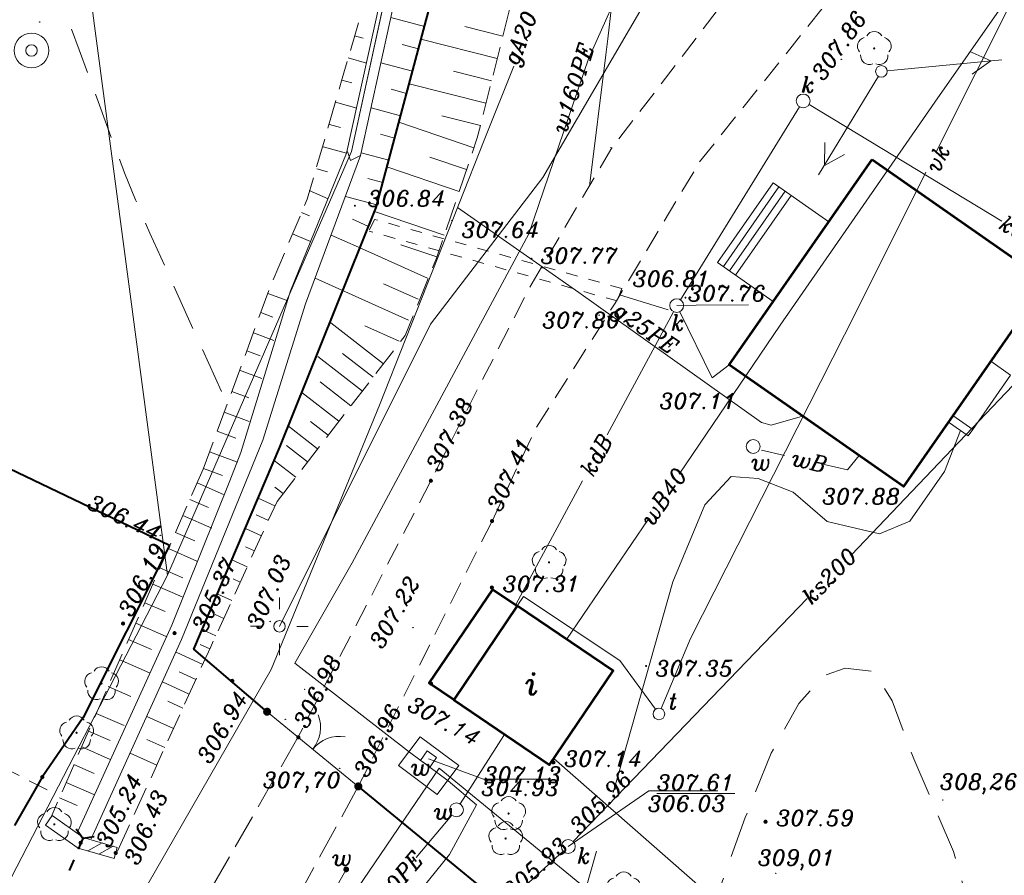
# Model space of a CAD drawing. Extents: x 4615668 to 9294084, y 5331114 to 10688993.
# Tile 125 of 181: x 4656376 to 4656419, y 5335038 to 5335075. Entities that reach past the tile are written whole.
import ezdxf
from ezdxf.enums import TextEntityAlignment as Align

# ---------------------------------------------------------------- set-up
doc = ezdxf.new("R2010")
doc.units = 0
doc.header["$MEASUREMENT"] = 0
for name, pattern in [('BUBZ02', [1.75, 1.25, -0.5]), ('BUIB05', [1, 0.5, -0.5]), ('KTCR', [1.5, 1, -0.5]), ('KTJZ01', [2, 1.5, -0.5]), ('l219_500', [0.5, -0.25, 0, -0.25]), ('l266_500', [1, 0.5, -0.5]), ('l423_500', [2, 1.5, -0.5]), ('l424_500', [1.5, 1, -0.5]), ('l601_500', [1.5, 1, -0.5]), ('l812_500', [3, 2, -1]), ('l823_500', [1.75, 1.25, -0.5])]:
    doc.linetypes.add(name, pattern=pattern)
doc.layers.add('52', color=7, linetype='Continuous')
for name, color, linetype, lineweight in [('budynek', 7, 'Continuous', 53), ('chodnik', 7, 'l423_500', 13), ('e_slupy', 7, 'Continuous', 13), ('eNN', 7, 'Continuous', 13), ('funkcja_kondygnacja', 7, 'Continuous', 13), ('g', 7, 'Continuous', 13), ('g_opisy', 7, 'Continuous', 13), ('gr_dzialki', 7, 'l219_500', 13), ('jezdnia', 7, 'l424_500', 13), ('k', 7, 'Continuous', 13), ('k_elem_naziemne', 7, 'Continuous', 13), ('k_opis', 7, 'Continuous', 13), ('k_rzedne', 7, 'Continuous', 13), ('mur', 7, 'Continuous', 13), ('ogr_symb', 7, 'l901_500', 40), ('pkt_wys', 7, 'Continuous', 13), ('przepust', 7, 'l266_500', 40), ('przepust_rzut', 7, 'l266_500', 13), ('rowy', 7, 'l266_500', 13), ('schody', 3, 'Continuous', 0), ('skarpa_gora', 7, 'l823_500', 13), ('skarpa_umoc', 7, 'Continuous', 13), ('t', 7, 'Continuous', 13), ('t_elem_naziemne', 7, 'Continuous', 13), ('t_opisy', 7, 'Continuous', 13), ('w', 7, 'Continuous', 13), ('w_elem_naziemne', 7, 'Continuous', 13), ('w_komora', 7, 'l601_500', 13), ('w_opis', 7, 'Continuous', 13), ('w_rzedne', 7, 'Continuous', 13), ('warst_ciagla', 7, 'Continuous', 0), ('warst_przeryw', 7, 'l812_500', 0), ('zielen', 7, 'Continuous', 13)]:
    doc.layers.add(name, color=color, linetype=linetype, lineweight=lineweight)
doc.styles.add('Style-ITALIC_1250', font='ITALIC_1250.shx')
doc.styles.add('txt', font='TXT', dxfattribs={"height": 0.2})
doc.linetypes.add('KTOK05', pattern='A,3.75,[16,dgnlstyle-2015all.shx,S=0.0028,R=0,X=0,Y=0],3.75', length=7.5)
doc.linetypes.add('l901_500', pattern='A,3.75,[38,dgnlstyle-2015all.shx,S=0.0028,R=0,X=0,Y=0],3.75', length=7.5)

# ---------------------------------------------------------------- blocks, each defined once
blk = doc.blocks.new('WYS')
at = {"layer": '52', "color": 67, "linetype": 'Continuous'}
blk.add_circle((0, 0), 0.08, dxfattribs=at)
blk = doc.blocks.new('506_5')
at = {"layer": 'k_elem_naziemne', "color": 24, "linetype": 'Continuous', "lineweight": 13}
blk.add_circle((0, 0), 0.3, dxfattribs=at)
blk = doc.blocks.new('511_5')
at = {"layer": 'e_slupy', "color": 7, "linetype": 'Continuous', "lineweight": 13}
blk.add_circle((0, 0), 0.25, dxfattribs=at)
blk = doc.blocks.new('515_5')
at = {"layer": 'e_slupy', "color": 7, "linetype": 'Continuous', "lineweight": 13}
for p, q in [((0, 0.75), (0, 1.25)), ((-1.25, 0), (-0.75, 0)), ((0.75, 0), (1.25, 0)), ((0, -1.25), (0, -0.75))]:
    blk.add_line(p, q, dxfattribs=at)
blk = doc.blocks.new('SUPE04')
at = {"layer": 'e_slupy', "color": 1, "linetype": 'Continuous', "lineweight": 13}
for p, q in [((95.32, 0), (78, 10)), ((5, 0), (105, 0)), ((78, -10), (95.32, 0))]:
    blk.add_line(p, q, dxfattribs=at)
blk = doc.blocks.new('SUPE4')
at = {"layer": 'e_slupy', "color": 1, "linetype": 'Continuous', "lineweight": 13, "xscale": 0.05, "yscale": 0.05, "zscale": 0.05}
blk.add_blockref('SUPE04', (0, 0), dxfattribs=at)
blk = doc.blocks.new('501_5_1')
at = {"layer": 'w_elem_naziemne', "linetype": 'Continuous', "lineweight": 13}
h = blk.add_hatch(color=7, dxfattribs=at)
edge = h.paths.add_edge_path()
edge.add_arc((0, 0), 0.125, 0, 360)
blk = doc.blocks.new('922_5')
at = {"layer": 'zielen', "linetype": 'Continuous', "lineweight": 13}
h = blk.add_hatch(color=96, dxfattribs=at)
edge = h.paths.add_edge_path()
edge.add_arc((0, 0), 0.05, 0, 360)
at = {"layer": 'zielen', "color": 96, "linetype": 'Continuous', "lineweight": 13}
for centre, start, end in [((-0.352, 0.098), 101.9988, 221.9759), ((0.005, 0.357), 30.1243, 149.8757), ((0.362, 0.098), 318.0241, 78.0012), ((-0.215, -0.321), 174.335, 293.7607), ((0.225, -0.321), 246.2393, 5.665)]:
    blk.add_arc(centre, 0.375, start, end, dxfattribs=at)
blk = doc.blocks.new('506_5_2')
at = {"layer": 'w_elem_naziemne', "color": 7, "linetype": 'Continuous', "lineweight": 13}
blk.add_circle((0, 0), 0.3, dxfattribs=at)
blk = doc.blocks.new('SB_1')
at = {"color": 0, "linetype": 'ByBlock', "lineweight": -2}
for radius in [7.5, 2.5]:
    blk.add_circle((0, 0), radius, dxfattribs=at)
blk = doc.blocks.new('*U2896')
at = {"layer": 'mur', "color": 7, "linetype": 'Continuous', "lineweight": 13}
for p, q in [((0, 0.0005), (-0.0007, -0.0002)), ((0.0007, 0.0005), (0, -0.0002))]:
    blk.add_line(p, q, dxfattribs=at)
blk = doc.blocks.new('140_1')
at = {"linetype": 'ByBlock', "lineweight": -2}
blk.add_hatch(color=0, dxfattribs=at).paths.add_polyline_path([(0.9, 0, 1), (-0.9, 0, 1)], flags=16)
blk = doc.blocks.new('140')
at = {"linetype": 'ByBlock', "lineweight": -2}
blk.add_hatch(color=0, dxfattribs=at).paths.add_polyline_path([(0.45, 0, 1), (-0.45, 0, 1)], flags=16)
blk = doc.blocks.new('G$C3390F2A0')
at = {"layer": 'ogr_symb', "linetype": 'Continuous', "lineweight": 13}
h = blk.add_hatch(color=7, dxfattribs=at)
edge = h.paths.add_edge_path()
edge.add_arc((56.816, 77.321), 0.175, 320.6881, 680.6881)
h = blk.add_hatch(color=7, dxfattribs=at)
edge = h.paths.add_edge_path()
edge.add_arc((60.77, 74.084), 0.175, 320.6881, 680.6881)
at = {"layer": 'pkt_wys', "linetype": 'Continuous', "lineweight": 13}
blk.add_hatch(color=7, dxfattribs=at).paths.add_polyline_path([(71.701, 101.787, 1.420766), (71.784, 101.768)], flags=16)
at = {"layer": 'budynek', "color": 7, "linetype": 'Continuous', "lineweight": 53, "flags": 128}
for points in [[(83.046, 101.244), (90.604, 95.972), (84.399, 87.076), (76.841, 92.348)], [(64.905, 77.837), (69.061, 75.025), (71.811, 79.091), (67.654, 81.902)]]:
    blk.add_lwpolyline(points, close=True, dxfattribs=at)
blk.add_lwpolyline([(64.905, 77.837), (63.848, 78.551), (66.597, 82.617), (67.654, 81.902)], dxfattribs=at)
at = {"layer": 'chodnik', "color": 7, "linetype": 'KTCR', "lineweight": 13}
blk.add_line((66.567, 85.581), (60.77, 74.084), dxfattribs=at)
at = {"layer": 'chodnik', "color": 7, "linetype": 'KTCR', "lineweight": 13, "flags": 128}
for points in [[(97.258, 161.155), (96.479, 149.993), (95.95, 146.814), (92.335, 137.962), (90.83, 134.595), (88.485, 129.065), (85.987, 121.922), (83.874, 117.569), (83.874, 117.569), (83.874, 117.569), (71.717, 101.681), (68.198, 95.709), (63.915, 87.328), (58.167, 76.235), (58.168, 76.211)], [(66.567, 85.581), (68.455, 89.585), (71.907, 95.028), (75.561, 101.137), (86.607, 114.957), (91.05, 116.682)], [(44.936, 88.172), (39.479, 77.938), (47.276, 73.93)]]:
    blk.add_lwpolyline(points, dxfattribs=at)
at = {"layer": 'eNN', "color": 1, "linetype": 'Continuous', "lineweight": 13, "flags": 128}
for points in [[(57.352, 81.02), (63.901, 94.111), (68.766, 100.474), (77.681, 115.731)], [(69.242, 75.292), (75.952, 69.412), (82.584, 62.991), (80.344, 60.585)]]:
    blk.add_lwpolyline(points, dxfattribs=at)
at = {"layer": 'g', "color": 52, "linetype": 'Continuous', "lineweight": 13, "flags": 128}
for points in [[(48.976, 65.2), (56.987, 79.156), (61.682, 90.597), (66.25, 102.15), (67.511, 105.295)], [(80.03, 90.124), (78.669, 89.738), (78.254, 89.847), (70.336, 95.49), (65.072, 99.171)]]:
    blk.add_lwpolyline(points, dxfattribs=at)
at = {"layer": 'gr_dzialki', "color": 96, "linetype": 'Continuous', "lineweight": 13}
for p, q in [((60.474, 101.588), (71.817, 154.036)), ((71.817, 154.036), (60.474, 101.588)), ((46.136, 131.192), (52.493, 83.242)), ((52.493, 83.242), (60.474, 101.588)), ((52.493, 83.242), (60.474, 101.588)), ((38.41, 55.998), (52.493, 83.242)), ((64.281, 74.879), (55.598, 62.126)), ((81.301, 60.932), (64.281, 74.879))]:
    blk.add_line(p, q, dxfattribs=at)
at = {"layer": 'jezdnia', "color": 7, "linetype": 'KTJZ01', "lineweight": 13, "flags": 128}
for points in [[(58.167, 76.235), (52.409, 66.184), (44.964, 53.366), (40.82, 48.381), (34.175, 43.393), (27.999, 40.436), (18.581, 38.395), (17.95, 39.145)], [(60.77, 74.084), (55.581, 64.618), (48.177, 51.019), (43.693, 45.814), (36.239, 40.256), (30.892, 37.45), (26.297, 35.358), (32.612, 35.695)]]:
    blk.add_lwpolyline(points, dxfattribs=at)
at = {"layer": 'k', "color": 24, "linetype": 'Continuous', "lineweight": 13}
for p, q in [((74.73, 95.172), (79.895, 103.529)), ((80.31, 103.629), (88.66, 98.582)), ((82.146, 84.119), (94.756, 97.362)), ((71.56, 89.317), (74.43, 94.653)), ((67.605, 81.963), (70.485, 87.318)), ((70.081, 71.696), (80.229, 82.219))]:
    blk.add_line(p, q, dxfattribs=at)
at = {"layer": 'k', "color": 24, "linetype": 'Continuous', "lineweight": 13, "flags": 128}
for points in [[(74.704, 94.648), (76.105, 91.782), (76.841, 92.348)], [(56.346, 58.537), (63.903, 66.035), (69.652, 71.278)]]:
    blk.add_lwpolyline(points, dxfattribs=at)
at = {"layer": 'k_rzedne', "color": 24, "linetype": 'Continuous', "lineweight": 13, "flags": 128}
for points in [[(74.572, 94.917), (75.409, 94.937), (77.691, 94.946)], [(69.873, 71.48), (73.358, 73.9), (76.353, 73.9)]]:
    blk.add_lwpolyline(points, dxfattribs=at)
at = {"layer": 'mur', "color": 7, "linetype": 'Continuous', "lineweight": 13}
for p, q in [((47.494, 72.819), (47.206, 72.41)), ((50.323, 71.442), (50.184, 70.962))]:
    blk.add_line(p, q, dxfattribs=at)
at = {"layer": 'mur', "color": 7, "linetype": 'Continuous', "lineweight": 13, "flags": 128}
for points in [[(47.494, 72.819), (48.843, 71.869), (50.323, 71.442)], [(47.206, 72.41), (48.623, 71.412), (50.184, 70.962)]]:
    blk.add_lwpolyline(points, dxfattribs=at)
at = {"layer": 'ogr_symb', "color": 7, "linetype": 'Continuous', "lineweight": 13}
blk.add_line((56.816, 77.321), (60.77, 74.084), dxfattribs=at)
at = {"layer": 'ogr_symb', "color": 7, "linetype": 'KTOK05', "lineweight": 40}
for points in [[(56.816, 77.321), (53.639, 80.037), (57.366, 88.778), (61.539, 99.163), (67.683, 122.179), (73.376, 145.314), (74.953, 151.225), (77.861, 170.425), (77.463, 176.389)], [(52.586, 84.526), (44.936, 88.172), (42.434, 88.801), (40.029, 90.397)], [(52.586, 84.526), (48.839, 77.075), (47.07, 74.488), (45.872, 72.387)], [(60.77, 74.084), (79.628, 58.596), (62.222, 29.226), (81.044, 21.172)]]:
    blk.add_lwpolyline(points, dxfattribs=at)
at = {"layer": 'ogr_symb', "color": 7, "linetype": 'Continuous', "lineweight": 13}
for centre, start, end in [((57.633, 76.653), 320.6881, 20.6881), ((59.954, 74.752), 80.6881, 140.6881)]:
    blk.add_arc(centre, 1.5, start, end, dxfattribs=at)
at = {"layer": 'przepust', "color": 7, "linetype": 'Continuous', "lineweight": 40}
for p, q in [((48.83, 71.826), (48.633, 71.366)), ((48.437, 70.907), (48.24, 70.447))]:
    blk.add_line(p, q, dxfattribs=at)
at = {"layer": 'przepust', "color": 7, "linetype": 'Continuous', "lineweight": 40, "flags": 128}
blk.add_lwpolyline([(49.325, 71.901), (48.83, 71.826), (48.543, 72.235)], dxfattribs=at)
at = {"layer": 'przepust_rzut', "color": 7, "linetype": 'BUIB05', "lineweight": 13}
for p, q in [((61.472, 98.654), (61.237, 98.146)), ((72.191, 95.658), (61.472, 98.654)), ((71.99, 95.117), (61.237, 98.146)), ((72.191, 95.658), (71.99, 95.117))]:
    blk.add_line(p, q, dxfattribs=at)
at = {"layer": 'rowy', "color": 7, "linetype": 'Continuous', "lineweight": 13}
for p, q in [((72.089, 95.381), (74.196, 94.733)), ((52.691, 81.075), (48.604, 72.105))]:
    blk.add_line(p, q, dxfattribs=at)
at = {"layer": 'rowy', "color": 7, "linetype": 'Continuous', "lineweight": 13, "flags": 128}
for points in [[(77.743, 176.359), (72.498, 150.919), (68.171, 132.964), (62.539, 109.06), (60.869, 101.413), (58.479, 94.987), (56.627, 89.084), (53.112, 80.453), (49.194, 71.811)], [(57.83, 95.551), (60.263, 101.515), (61.955, 109.193), (66.594, 128.891), (70.313, 144.417), (72.196, 152.307), (73.372, 158.131), (77.1, 176.214)], [(60.295, 101.592), (60.428, 101.208), (60.869, 101.413)], [(52.691, 81.075), (55.194, 87.328), (55.684, 88.551), (57.83, 95.551)]]:
    blk.add_lwpolyline(points, dxfattribs=at)
at = {"layer": 'schody', "color": 7, "linetype": 'Continuous', "lineweight": 13}
for p, q in [((79.003, 100.058), (76.596, 96.607)), ((79.269, 99.873), (76.862, 96.421)), ((79.535, 99.688), (77.127, 96.236))]:
    blk.add_line(p, q, dxfattribs=at)
at = {"layer": 'schody', "color": 7, "linetype": 'Continuous', "lineweight": 13, "flags": 128}
blk.add_lwpolyline([(81.166, 98.55), (78.759, 95.098), (76.345, 96.782), (78.752, 100.234)], close=True, dxfattribs=at)
for points in [[(88.184, 92.503), (89.049, 91.899), (87.414, 89.555), (86.549, 90.159)], [(86.349, 89.872), (87.214, 89.269), (87.414, 89.555)]]:
    blk.add_lwpolyline(points, dxfattribs=at)
at = {"layer": 'skarpa_gora', "color": 7, "linetype": 'BUBZ02', "lineweight": 13}
blk.add_line((54.04, 87.83), (47.439, 72.729), dxfattribs=at)
at = {"layer": 'skarpa_gora', "color": 7, "linetype": 'BUBZ02', "lineweight": 13, "flags": 128}
for points in [[(54.04, 87.83), (57.024, 95.912), (58.557, 99.532), (60.077, 104.757), (61.011, 108.002), (62.734, 118.017), (65.24, 131.762), (69.241, 151.199), (70.679, 158.88), (74.354, 174.815)], [(57.248, 86.436), (62.805, 93.616), (64.154, 96.969), (65.929, 102.189), (69.981, 118.29), (72.59, 128.236), (74.035, 133.909), (77.024, 142.704), (73.741, 146.681)], [(50.331, 71.276), (54.375, 80.137), (57.248, 86.436)]]:
    blk.add_lwpolyline(points, dxfattribs=at)
at = {"layer": 'skarpa_umoc', "color": 7, "linetype": 'Continuous', "lineweight": 13}
for p, q in [((63.633, 107.009), (62.176, 107.398)), ((67.038, 106.595), (65.391, 107.009)), ((60.611, 106.611), (60.978, 106.505)), ((66.794, 105.625), (63.486, 106.457)), ((63.376, 106.043), (62.669, 106.231)), ((60.334, 105.649), (61.13, 105.42)), ((63.118, 105.077), (61.749, 105.442)), ((66.55, 104.656), (64.89, 105.074)), ((60.058, 104.688), (60.488, 104.568)), ((62.86, 104.11), (62.198, 104.288)), ((66.305, 103.685), (62.97, 104.524)), ((59.788, 103.726), (60.704, 103.469)), ((62.602, 103.144), (61.321, 103.486)), ((66.061, 102.716), (64.387, 103.137)), ((59.517, 102.763), (60.004, 102.626)), ((65.781, 101.757), (62.527, 102.863)), ((62.344, 102.178), (61.726, 102.343)), ((59.247, 101.8), (60.263, 101.515)), ((62.086, 101.211), (60.895, 101.53)), ((65.46, 100.809), (63.864, 101.353)), ((58.977, 100.837), (59.43, 100.71)), ((65.138, 99.863), (62.01, 100.926)), ((61.828, 100.246), (61.181, 100.418)), ((58.635, 99.901), (59.457, 99.544)), ((61.57, 99.28), (60.21, 99.643)), ((58.311, 98.951), (58.658, 98.801)), ((61.181, 98.36), (60.521, 98.655)), ((64.494, 97.969), (61.467, 98.999)), ((57.921, 98.03), (58.7, 97.693)), ((60.773, 97.447), (59.59, 97.975)), ((63.769, 96.108), (60.774, 97.449)), ((64.172, 97.023), (62.614, 97.552)), ((72.856, 96.616), (72.87, 96.607)), ((62.951, 94.282), (58.893, 96.101)), ((63.36, 95.196), (61.863, 95.865)), ((56.851, 95.443), (57.687, 95.135)), ((56.545, 94.613), (57.063, 94.421)), ((61.863, 92.398), (59.577, 94.167)), ((62.542, 93.37), (61.047, 94.04)), ((56.22, 93.733), (57.108, 93.405)), ((55.935, 92.961), (56.519, 92.746)), ((60.945, 91.212), (59.015, 92.705)), ((61.41, 91.814), (60.085, 92.839)), ((55.625, 92.122), (56.591, 91.765)), ((60.451, 90.574), (59.113, 91.609)), ((55.284, 91.199), (56.02, 90.927)), ((59.932, 89.904), (58.329, 91.145)), ((54.95, 90.295), (56.038, 89.893)), ((59.008, 88.711), (57.741, 89.692)), ((59.464, 89.3), (58.703, 89.888)), ((54.65, 89.482), (55.467, 89.18)), ((58.569, 88.144), (57.651, 88.854)), ((54.316, 88.579), (55.539, 88.128)), ((58.058, 87.483), (57.117, 88.212)), ((54.052, 87.863), (54.879, 87.557)), ((53.782, 87.24), (54.933, 86.737)), ((57.511, 86.776), (57.152, 87.054)), ((53.467, 86.519), (54.273, 86.167)), ((57.156, 86.235), (56.426, 86.568)), ((53.162, 85.823), (54.416, 85.275)), ((56.871, 85.611), (56.337, 85.855)), ((52.842, 85.091), (53.685, 84.722)), ((56.567, 84.945), (55.882, 85.257)), ((52.536, 84.39), (53.774, 83.849)), ((56.268, 84.288), (55.882, 84.464)), ((55.953, 83.597), (55.285, 83.902)), ((52.17, 83.554), (53.167, 83.118)), ((51.864, 82.852), (53.132, 82.298)), ((55.649, 82.931), (55.338, 83.073)), ((55.288, 82.14), (54.687, 82.414)), ((51.511, 82.045), (52.401, 81.656)), ((54.934, 81.362), (54.563, 81.531)), ((51.124, 81.16), (52.436, 80.586)), ((54.591, 80.61), (54.037, 80.862)), ((50.815, 80.452), (51.812, 80.015)), ((54.026, 79.372), (52.869, 79.9)), ((54.335, 80.049), (53.921, 80.238)), ((50.427, 79.566), (51.723, 78.999)), ((53.727, 78.717), (53.011, 79.044)), ((53.439, 78.087), (52.28, 78.616)), ((49.923, 78.412), (50.903, 77.983)), ((53.163, 77.481), (52.512, 77.778)), ((49.412, 77.244), (50.618, 76.717)), ((52.757, 76.592), (51.603, 77.118)), ((49.08, 76.483), (50.012, 76.075)), ((52.38, 75.765), (51.603, 76.12)), ((48.779, 75.794), (50.012, 75.255)), ((52.033, 75.006), (50.881, 75.531)), ((48.445, 75.03), (49.316, 74.649)), ((48.108, 74.26), (49.299, 73.74)), ((47.817, 73.594), (48.585, 73.258))]:
    blk.add_line(p, q, dxfattribs=at)
at = {"layer": 't', "color": 30, "linetype": 'Continuous', "lineweight": 13, "flags": 128}
for points in [[(85.831, 101.601), (89.201, 108.324)], [(73.898, 77.454), (75.174, 80.489), (82.36, 94.677), (85.375, 100.692)], [(73.654, 77.426), (72.114, 79.543), (67.935, 82.316), (67.654, 81.902)]]:
    blk.add_lwpolyline(points, dxfattribs=at)
at = {"layer": 'w', "color": 160, "linetype": 'Continuous', "lineweight": 13}
for p, q in [((69.802, 80.449), (73.341, 85.655)), ((65.184, 73.325), (67.074, 76.295)), ((63.282, 71.004), (64.83, 72.842))]:
    blk.add_line(p, q, dxfattribs=at)
at = {"layer": 'w', "color": 160, "linetype": 'Continuous', "lineweight": 13, "flags": 128}
for points in [[(83.672, 151.32), (83.588, 146.04), (80.049, 136.006), (77.248, 128.023), (76.504, 123.142), (75.889, 118.411), (73.966, 112.799), (72.497, 109.519), (70.755, 105.61)], [(74.672, 87.612), (79.057, 94.063), (85.756, 103.726), (91.641, 112.155), (84.681, 125.781), (81.656, 131.737), (81.544, 135.866)], [(70.755, 105.61), (68.163, 98.032), (60.505, 83.776), (58.024, 79.431)], [(79.249, 88.42), (78.255, 88.646)], [(82.48, 88.415), (81.983, 87.796), (80.967, 88.028)], [(55.839, 59.795), (59.881, 65.148), (62.659, 68.579), (64.724, 71.128), (65.891, 73.29), (64.659, 74.329), (62.994, 75.575), (58.024, 79.431), (58.024, 79.431), (60.505, 83.776)], [(37.632, 33.219), (42.73, 41.189), (49.271, 50.781), (53.607, 58.514), (58.222, 66.885), (60.245, 70.486)]]:
    blk.add_lwpolyline(points, dxfattribs=at)
at = {"layer": 'w', "color": 160, "linetype": 'Continuous', "lineweight": 13}
for p in [(70.764, 105.635), (68.163, 98.032), (58.445, 78.291), (58.445, 78.291)]:
    blk.add_point(p, dxfattribs=at)
at = {"layer": 'w_komora', "color": 160, "linetype": 'Continuous', "lineweight": 13, "flags": 128}
for points in [[(63.448, 76.237), (65.126, 74.984), (64.193, 73.735), (62.515, 74.988)], [(63.753, 75.625), (64.166, 75.344), (63.885, 74.93), (63.472, 75.211)]]:
    blk.add_lwpolyline(points, close=True, dxfattribs=at)
at = {"layer": 'w_rzedne', "color": 160, "linetype": 'Continuous', "lineweight": 13, "flags": 128}
blk.add_lwpolyline([(63.819, 75.277), (66.191, 74.395), (69.088, 74.404)], dxfattribs=at)
at = {"layer": 'warst_ciagla', "color": 21, "linetype": 'Continuous', "lineweight": 0, "flags": 128}
for points in [[(70.796, 100.089), (71.507, 105.775), (71.59, 106.47), (71.739, 107.862), (71.872, 109.255), (72.114, 112.044), (72.196, 113.217), (72.222, 113.804), (72.242, 114.687), (72.239, 115.57), (72.228, 116.012), (72.189, 116.894), (72.161, 117.335), (72.107, 117.995), (72.06, 118.382), (72.028, 118.574), (71.97, 118.861), (71.857, 119.285), (71.713, 119.699), (71.629, 119.9), (70.978, 121.373)], [(86.88, 89.502), (86.184, 87.726), (84.671, 85.572), (83.368, 85.023), (81.096, 85.568), (79.622, 86.833), (78.107, 87.422), (76.929, 87.505), (75.794, 86.279), (74.41, 82.946), (72.029, 74.566), (71.817, 73.817)], [(71.101, 71.281), (70.148, 67.911), (68.6, 61.539), (68.855, 58.459), (70.835, 56.056), (73.614, 54.246), (77.13, 52.5), (78.857, 50.435), (79.07, 48.368), (79.198, 46.174), (78.965, 45.41)]]:
    blk.add_lwpolyline(points, dxfattribs=at)
at = {"layer": 'warst_przeryw', "color": 21, "linetype": 'l812_500', "lineweight": 0, "flags": 128}
for points in [[(54.84, 91.198), (51.731, 98.059), (51.351, 98.923), (51.107, 99.504), (50.639, 100.673), (49.973, 102.441), (49.111, 104.81), (48.675, 105.992), (47.528, 109.083), (46.964, 110.63), (46.132, 112.957), (45.319, 115.293), (44.922, 116.466), (44.54, 117.633), (44.358, 118.219), (44.093, 119.101), (44.058, 119.224)], [(90.088, 53.384), (90.352, 55.01), (90.32, 56.666), (89.847, 57.818), (88.904, 57.995), (87.195, 57.224), (84.306, 55.654), (82.186, 54.558), (80.594, 54.29), (78.706, 54.672), (75.944, 56.2), (74.261, 57.529), (73.758, 59.155), (73.933, 61.018), (74.548, 64.912), (75.842, 68.018), (77.547, 72.741), (78.664, 75.522), (79.867, 77.672), (80.898, 78.855), (81.87, 79.211), (83.138, 79.065), (83.907, 77.795), (84.853, 75.282), (86.567, 71.263), (87.099, 69.379), (88.251, 67.547), (89.284, 66.809), (90.079, 67.491), (91.226, 70.33), (91.546, 73.583), (92.16, 76.003), (94.278, 80.677), (97.704, 87.308)]]:
    blk.add_lwpolyline(points, dxfattribs=at)
at = {"layer": 'e_slupy', "color": 1, "linetype": 'Continuous', "lineweight": 13}
for rotation in [5.456254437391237, 238.7557355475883]:
    blk.add_blockref('SUPE4', (83.445, 105.064), dxfattribs=dict(at, rotation=rotation))
at = {"layer": 'e_slupy', "color": 7, "linetype": 'Continuous', "lineweight": 13}
for p in [(83.445, 105.064), (57.352, 81.02), (73.802, 77.224)]:
    blk.add_blockref('511_5', p, dxfattribs=at)
at = {"layer": 'e_slupy', "color": 7, "linetype": 'Continuous', "lineweight": 13, "rotation": 359.9241255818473}
blk.add_blockref('515_5', (57.352, 81.02), dxfattribs=at)
at = {"layer": 'k_elem_naziemne', "color": 24, "linetype": 'Continuous', "lineweight": 13}
for p, rotation in [((80.053, 103.784), 283.477822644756), ((74.572, 94.917), 270.0657797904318), ((69.873, 71.48), 276.3306728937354)]:
    blk.add_blockref('506_5', p, dxfattribs=dict(at, rotation=rotation))
at = {"layer": 'mur', "color": 7, "linetype": 'Continuous', "lineweight": 13, "xscale": 714, "yscale": 713.9999999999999, "zscale": 713.9999999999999, "rotation": 343.9214414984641}
blk.add_blockref('*U2896', (49.561, 71.29), dxfattribs=at)
at = {"layer": 'pkt_wys', "color": 7, "linetype": 'Continuous', "lineweight": 13, "xscale": 0.1, "yscale": 0.1, "zscale": 0.1}
for name, p, rotation in [('WYS', (46.956, 107.2), 0.06577989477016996), ('WYS', (81.71, 105.586), 0.06577989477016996), ('140', (60.621, 99.243), 0.06578024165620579), ('WYS', (64.83, 98.602), 0.06577989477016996), ('WYS', (68.282, 96.966), 0.06577989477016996), ('140', (68.738, 96.573), 0.06578024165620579), ('140', (74.952, 95.26), 0.06578024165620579), ('WYS', (71.217, 94.502), 0.06577989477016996), ('140', (71.614, 94.441), 0.06578024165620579), ('140_1', (63.915, 87.328), 0.06578024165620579), ('140_1', (63.915, 87.328), 0.06578024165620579), ('140_1', (63.915, 87.328), 0.06578024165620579), ('140_1', (63.915, 87.328), 0.06578024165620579), ('140_1', (63.915, 87.328), 0.06578024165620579), ('140_1', (63.915, 87.328), 0.06578024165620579), ('140_1', (63.915, 87.328), 0.06578024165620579), ('140_1', (63.915, 87.328), 0.06578024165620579), ('140_1', (63.915, 87.328), 0.06578024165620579), ('140_1', (63.915, 87.328), 0.06578024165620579), ('140_1', (63.915, 87.328), 0.06578024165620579), ('140_1', (63.915, 87.328), 0.06578024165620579), ('140_1', (66.567, 85.581), 0.06578024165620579), ('140_1', (66.567, 85.581), 0.06578024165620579), ('140_1', (66.567, 85.581), 0.06578024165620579), ('140_1', (66.567, 85.581), 0.06578024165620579), ('140_1', (66.567, 85.581), 0.06578024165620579), ('140_1', (66.567, 85.581), 0.06578024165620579), ('140_1', (66.567, 85.581), 0.06578024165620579), ('140_1', (66.567, 85.581), 0.06578024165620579), ('140_1', (66.567, 85.581), 0.06578024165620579), ('140_1', (66.567, 85.581), 0.06578024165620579), ('140_1', (66.567, 85.581), 0.06578024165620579), ('140_1', (66.567, 85.581), 0.06578024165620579), ('WYS', (52.19, 84.963), 0.06577989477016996), ('140_1', (66.56, 82.701), 0.06578024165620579), ('140_1', (66.56, 82.701), 0.06578024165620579), ('140_1', (66.56, 82.701), 0.06578024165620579), ('140_1', (66.56, 82.701), 0.06578024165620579), ('140_1', (66.56, 82.701), 0.06578024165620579), ('140_1', (66.56, 82.701), 0.06578024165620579), ('140_1', (66.56, 82.701), 0.06578024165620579), ('140_1', (66.56, 82.701), 0.06578024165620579), ('140_1', (66.56, 82.701), 0.06578024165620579), ('140_1', (66.56, 82.701), 0.06578024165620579), ('140_1', (66.56, 82.701), 0.06578024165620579), ('140_1', (66.56, 82.701), 0.06578024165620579), ('140_1', (50.572, 81.142), 0.06578024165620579), ('140_1', (50.572, 81.142), 0.06578024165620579), ('140_1', (50.572, 81.142), 0.06578024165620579), ('140_1', (50.572, 81.142), 0.06578024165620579), ('WYS', (56.954, 81.23), 0.06577989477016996), ('140_1', (52.803, 80.725), 0.06578024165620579), ('140_1', (52.803, 80.725), 0.06578024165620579), ('140_1', (52.803, 80.725), 0.06578024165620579), ('140_1', (52.803, 80.725), 0.06578024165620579), ('140_1', (52.803, 80.725), 0.06578024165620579), ('140_1', (52.803, 80.725), 0.06578024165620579), ('140_1', (52.803, 80.725), 0.06578024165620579), ('140_1', (52.803, 80.725), 0.06578024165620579), ('WYS', (63.145, 80.957), 0.06577989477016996), ('140', (73.244, 79.305), 0.06578024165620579), ('140_1', (55.305, 78.658), 0.06578024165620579), ('140_1', (55.305, 78.658), 0.06578024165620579), ('140_1', (55.305, 78.658), 0.06578024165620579), ('140_1', (55.305, 78.658), 0.06578024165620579), ('140_1', (55.305, 78.658), 0.06578024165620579), ('140_1', (55.305, 78.658), 0.06578024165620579), ('140_1', (55.305, 78.658), 0.06578024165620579), ('140_1', (55.305, 78.658), 0.06578024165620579), ('140_1', (63.925, 78.538), 0.06578024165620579), ('140_1', (63.925, 78.538), 0.06578024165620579), ('140_1', (63.925, 78.538), 0.06578024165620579), ('140_1', (63.925, 78.538), 0.06578024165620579), ('140_1', (63.925, 78.538), 0.06578024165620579), ('140_1', (63.925, 78.538), 0.06578024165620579), ('140_1', (63.925, 78.538), 0.06578024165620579), ('140_1', (63.925, 78.538), 0.06578024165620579), ('140_1', (63.925, 78.538), 0.06578024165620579), ('140_1', (63.925, 78.538), 0.06578024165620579), ('140_1', (63.925, 78.538), 0.06578024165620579), ('140_1', (63.925, 78.538), 0.06578024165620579), ('WYS', (57.609, 76.989), 0.06577989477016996), ('140_1', (58.168, 76.211), 0.06578024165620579), ('140_1', (58.168, 76.211), 0.06578024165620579), ('140_1', (58.168, 76.211), 0.06578024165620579), ('140_1', (58.168, 76.211), 0.06578024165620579), ('140_1', (58.168, 76.211), 0.06578024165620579), ('140_1', (58.168, 76.211), 0.06578024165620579), ('140_1', (58.168, 76.211), 0.06578024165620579), ('140_1', (58.168, 76.211), 0.06578024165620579), ('140_1', (69.229, 75.124), 0.06578024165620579), ('140_1', (69.229, 75.124), 0.06578024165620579), ('140_1', (69.229, 75.124), 0.06578024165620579), ('140_1', (69.229, 75.124), 0.06578024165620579), ('140_1', (69.229, 75.124), 0.06578024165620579), ('140_1', (69.229, 75.124), 0.06578024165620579), ('140_1', (69.229, 75.124), 0.06578024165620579), ('140_1', (69.229, 75.124), 0.06578024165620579), ('140_1', (69.229, 75.124), 0.06578024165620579), ('140_1', (69.229, 75.124), 0.06578024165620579), ('140_1', (69.229, 75.124), 0.06578024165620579), ('140_1', (69.229, 75.124), 0.06578024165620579), ('WYS', (59.966, 74.865), 0.06577989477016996), ('140_1', (47.07, 74.488), 0.06578024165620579), ('140_1', (47.07, 74.488), 0.06578024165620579), ('140_1', (47.07, 74.488), 0.06578024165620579), ('140_1', (47.07, 74.488), 0.06578024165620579), ('140_1', (47.07, 74.488), 0.06578024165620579), ('140_1', (47.07, 74.488), 0.06578024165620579), ('140_1', (47.07, 74.488), 0.06578024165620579), ('140_1', (47.07, 74.488), 0.06578024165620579), ('140_1', (60.77, 74.084), 0.06578024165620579), ('140_1', (60.77, 74.084), 0.06578024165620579), ('140_1', (60.77, 74.084), 0.06578024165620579), ('140_1', (60.77, 74.084), 0.06578024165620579), ('140_1', (60.77, 74.084), 0.06578024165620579), ('140_1', (60.77, 74.084), 0.06578024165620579), ('140_1', (60.77, 74.084), 0.06578024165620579), ('140_1', (60.77, 74.084), 0.06578024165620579), ('WYS', (86.103, 73.502), 0.06577989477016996), ('140_1', (78.422, 72.554), 0.06578024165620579), ('140_1', (78.422, 72.554), 0.06578024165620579), ('140_1', (78.422, 72.554), 0.06578024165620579), ('140_1', (78.422, 72.554), 0.06578024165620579), ('140_1', (78.422, 72.554), 0.06578024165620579), ('140_1', (78.422, 72.554), 0.06578024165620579), ('140_1', (78.422, 72.554), 0.06578024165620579), ('140_1', (78.422, 72.554), 0.06578024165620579), ('140_1', (78.422, 72.554), 0.06578024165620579), ('140_1', (78.422, 72.554), 0.06578024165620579), ('140_1', (78.422, 72.554), 0.06578024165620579), ('140_1', (78.422, 72.554), 0.06578024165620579), ('140_1', (48.733, 71.64), 0.06578024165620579), ('140_1', (48.733, 71.64), 0.06578024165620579), ('140_1', (48.733, 71.64), 0.06578024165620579), ('140_1', (48.733, 71.64), 0.06578024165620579), ('140_1', (48.733, 71.64), 0.06578024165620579), ('140_1', (48.733, 71.64), 0.06578024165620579), ('140_1', (48.733, 71.64), 0.06578024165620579), ('140_1', (48.733, 71.64), 0.06578024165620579), ('140_1', (50.254, 71.202), 0.06578024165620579), ('140_1', (50.254, 71.202), 0.06578024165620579), ('140_1', (50.254, 71.202), 0.06578024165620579), ('140_1', (50.254, 71.202), 0.06578024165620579), ('140_1', (50.254, 71.202), 0.06578024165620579), ('140_1', (50.254, 71.202), 0.06578024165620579), ('140_1', (50.254, 71.202), 0.06578024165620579), ('140_1', (50.254, 71.202), 0.06578024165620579), ('WYS', (78.868, 70.322), 0.06577989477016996)]:
    blk.add_blockref(name, p, dxfattribs=dict(at, rotation=rotation))
at = {"layer": 'w_elem_naziemne', "color": 7, "linetype": 'Continuous', "lineweight": 13, "xscale": 0.1, "yscale": 0.1, "zscale": 0.1, "rotation": 0.06577989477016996}
blk.add_blockref('SB_1', (46.604, 105.969), dxfattribs=at)
at = {"layer": 'w_elem_naziemne', "color": 7, "linetype": 'Continuous', "lineweight": 13}
for name, p, rotation in [('506_5_2', (77.89, 88.81), 289.7060313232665), ('506_5_2', (65.023, 73.072), 274.2139217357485), ('501_5_1', (60.245, 70.486), 280.8763728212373)]:
    blk.add_blockref(name, p, dxfattribs=dict(at, rotation=rotation))
at = {"layer": 'zielen', "color": 96, "linetype": 'Continuous', "lineweight": 13}
for p in [(83.133, 106.061), (69.038, 83.792), (49.637, 78.538), (48.556, 76.407), (67.283, 72.91), (47.591, 72.439), (67.157, 71.828), (72.269, 69.646)]:
    blk.add_blockref('922_5', p, dxfattribs=at)
at = {"layer": 'funkcja_kondygnacja', "color": 7, "linetype": 'Continuous', "lineweight": 13, "style": 'Style-ITALIC_1250'}
blk.add_text('i', height=0.94, dxfattribs=at).set_placement((68.267, 78.53), align=Align.MIDDLE_CENTER)
at = {"layer": 'g', "color": 52, "linetype": 'Continuous', "lineweight": 13, "insert": (67.896, 106.474), "char_height": 0.68, "attachment_point": 5, "rotation": 68.1364, "line_spacing_factor": 0.722892, "style": 'txt'}
blk.add_mtext('\\FITALIC_1250.shx;gA20', dxfattribs=at)
at = {"layer": 'g_opisy', "color": 52, "linetype": 'Continuous', "lineweight": 13, "style": 'Style-ITALIC_1250'}
blk.add_text('g25PE', height=0.68, rotation=325.0362, dxfattribs=at).set_placement((72.155, 95.114), align=Align.TOP_LEFT)
at = {"layer": 'k', "color": 24, "linetype": 'Continuous', "lineweight": 13, "insert": (81.189, 83.205), "char_height": 0.68, "attachment_point": 5, "rotation": 45.5527, "line_spacing_factor": 0.722892, "style": 'txt'}
blk.add_mtext('\\FITALIC_1250.shx;ks200', dxfattribs=at)
at = {"layer": 'k_elem_naziemne', "color": 24, "linetype": 'Continuous', "lineweight": 13, "style": 'Style-ITALIC_1250'}
for p in [(79.974, 104.149), (74.333, 93.839), (70.259, 70.746)]:
    blk.add_text('k', height=0.68, dxfattribs=at).set_placement(p)
at = {"layer": 'k_opis', "color": 24, "linetype": 'Continuous', "lineweight": 13, "style": 'Style-ITALIC_1250'}
for rotation, p in [(328.8537, (88.66, 98.582)), (61.7273, (70.646, 87.617))]:
    blk.add_text('kdB', height=0.68, rotation=rotation, dxfattribs=at).set_placement(p, align=Align.MIDDLE_LEFT)
at = {"layer": 'k_rzedne', "color": 24, "linetype": 'Continuous', "lineweight": 13, "style": 'Style-ITALIC_1250'}
blk.add_text('307.76', height=0.68, dxfattribs=at).set_placement((75.058, 95.103))
at = {"layer": 'k_rzedne', "color": 24, "linetype": 'Continuous', "lineweight": 13, "char_height": 0.68, "line_spacing_factor": 0.722892, "style": 'txt'}
for s, insert, attachment_point, rotation in [('\\FITALIC_1250.shx;305.96', (70.335, 71.963), 7, 45.5527), ('\\FITALIC_1250.shx;\\L307.61', (73.71, 73.911), 7, 0.0658), ('\\FITALIC_1250.shx;306.03', (73.316, 73.681), 1, 0.0658), ('\\FITALIC_1250.shx;305.93', (67.417, 69.171), 7, 42.0691)]:
    blk.add_mtext(s, dxfattribs=dict(at, insert=insert, attachment_point=attachment_point, rotation=rotation))
at = {"layer": 'pkt_wys', "color": 7, "linetype": 'Continuous', "lineweight": 13, "char_height": 0.68, "attachment_point": 7, "line_spacing_factor": 0.722892}
for s, insert, rotation, style in [('\\FITALIC_1250.shx;307.86', (80.926, 104.609), 55.2879, 'txt'), ('\\FITALIC_1250.shx;306.84', (61.165, 99.217), 0.0658, 'Style-ITALIC_1250'), ('\\FITALIC_1250.shx;307.64', (65.243, 97.862), 0.0658, 'Style-ITALIC_1250'), ('\\FITALIC_1250.shx;307.77', (68.661, 96.74), 0.0658, 'Style-ITALIC_1250'), ('\\FITALIC_1250.shx;306.81', (72.662, 95.739), 0.0658, 'Style-ITALIC_1250'), ('\\FITALIC_1250.shx;307.80', (68.741, 93.945), 0.0658, 'Style-ITALIC_1250'), ('\\FITALIC_1250.shx;307.11', (73.821, 90.445), 0.0658, 'txt'), ('\\FITALIC_1250.shx; 307.38', (64.078, 87.247), 63.8599, 'Style-ITALIC_1250'), ('\\FITALIC_1250.shx; 307.38', (64.078, 87.247), 63.8599, 'Style-ITALIC_1250'), ('\\FITALIC_1250.shx; 307.38', (64.078, 87.247), 63.8599, 'Style-ITALIC_1250'), ('\\FITALIC_1250.shx; 307.38', (64.078, 87.247), 63.8599, 'Style-ITALIC_1250'), ('\\FITALIC_1250.shx; 307.38', (64.078, 87.247), 63.8599, 'Style-ITALIC_1250'), ('\\FITALIC_1250.shx; 307.38', (64.078, 87.247), 63.8599, 'Style-ITALIC_1250'), ('\\FITALIC_1250.shx; 307.38', (64.078, 87.247), 63.8599, 'Style-ITALIC_1250'), ('\\FITALIC_1250.shx; 307.38', (64.078, 87.247), 63.8599, 'Style-ITALIC_1250'), ('\\FITALIC_1250.shx; 307.38', (64.078, 87.247), 63.8599, 'Style-ITALIC_1250'), ('\\FITALIC_1250.shx; 307.38', (64.078, 87.247), 63.8599, 'Style-ITALIC_1250'), ('\\FITALIC_1250.shx; 307.38', (64.078, 87.247), 63.8599, 'Style-ITALIC_1250'), ('\\FITALIC_1250.shx; 307.38', (64.078, 87.247), 63.8599, 'Style-ITALIC_1250'), ('\\FITALIC_1250.shx; 307.41', (66.732, 85.504), 65.2656, 'Style-ITALIC_1250'), ('\\FITALIC_1250.shx; 307.41', (66.732, 85.504), 65.2656, 'Style-ITALIC_1250'), ('\\FITALIC_1250.shx; 307.41', (66.732, 85.504), 65.2656, 'Style-ITALIC_1250'), ('\\FITALIC_1250.shx; 307.41', (66.732, 85.504), 65.2656, 'Style-ITALIC_1250'), ('\\FITALIC_1250.shx; 307.41', (66.732, 85.504), 65.2656, 'Style-ITALIC_1250'), ('\\FITALIC_1250.shx; 307.41', (66.732, 85.504), 65.2656, 'Style-ITALIC_1250'), ('\\FITALIC_1250.shx; 307.41', (66.732, 85.504), 65.2656, 'Style-ITALIC_1250'), ('\\FITALIC_1250.shx; 307.41', (66.732, 85.504), 65.2656, 'Style-ITALIC_1250'), ('\\FITALIC_1250.shx; 307.41', (66.732, 85.504), 65.2656, 'Style-ITALIC_1250'), ('\\FITALIC_1250.shx; 307.41', (66.732, 85.504), 65.2656, 'Style-ITALIC_1250'), ('\\FITALIC_1250.shx; 307.41', (66.732, 85.504), 65.2656, 'Style-ITALIC_1250'), ('\\FITALIC_1250.shx; 307.41', (66.732, 85.504), 65.2656, 'Style-ITALIC_1250'), ('\\FITALIC_1250.shx;306.44', (48.962, 86.156), 334.6819, 'txt'), ('\\FITALIC_1250.shx;307.88', (80.875, 86.311), 0.0658, 'txt'), ('\\FITALIC_1250.shx; 306.19', (50.729, 80.961), 63.1833, 'Style-ITALIC_1250'), ('\\FITALIC_1250.shx; 305.37', (53.968, 80.278), 66.3328, 'Style-ITALIC_1250'), ('\\FITALIC_1250.shx; 305.37', (53.968, 80.278), 66.3328, 'Style-ITALIC_1250'), ('\\FITALIC_1250.shx; 305.37', (53.968, 80.278), 66.3328, 'Style-ITALIC_1250'), ('\\FITALIC_1250.shx; 305.37', (53.968, 80.278), 66.3328, 'Style-ITALIC_1250'), ('\\FITALIC_1250.shx; 305.37', (53.968, 80.278), 66.3328, 'Style-ITALIC_1250'), ('\\FITALIC_1250.shx; 305.37', (53.968, 80.278), 66.3328, 'Style-ITALIC_1250'), ('\\FITALIC_1250.shx; 305.37', (53.968, 80.278), 66.3328, 'Style-ITALIC_1250'), ('\\FITALIC_1250.shx; 305.37', (53.968, 80.278), 66.3328, 'Style-ITALIC_1250'), ('\\FITALIC_1250.shx;307.03', (56.527, 80.835), 66.5455, 'txt'), ('\\FITALIC_1250.shx; 307.31', (66.561, 82.519), 0.0658, 'Style-ITALIC_1250'), ('\\FITALIC_1250.shx; 307.31', (66.561, 82.519), 0.0658, 'Style-ITALIC_1250'), ('\\FITALIC_1250.shx; 307.31', (66.561, 82.519), 0.0658, 'Style-ITALIC_1250'), ('\\FITALIC_1250.shx; 307.31', (66.561, 82.519), 0.0658, 'Style-ITALIC_1250'), ('\\FITALIC_1250.shx; 307.31', (66.561, 82.519), 0.0658, 'Style-ITALIC_1250'), ('\\FITALIC_1250.shx; 307.31', (66.561, 82.519), 0.0658, 'Style-ITALIC_1250'), ('\\FITALIC_1250.shx; 307.31', (66.561, 82.519), 0.0658, 'Style-ITALIC_1250'), ('\\FITALIC_1250.shx; 307.31', (66.561, 82.519), 0.0658, 'Style-ITALIC_1250'), ('\\FITALIC_1250.shx; 307.31', (66.561, 82.519), 0.0658, 'Style-ITALIC_1250'), ('\\FITALIC_1250.shx; 307.31', (66.561, 82.519), 0.0658, 'Style-ITALIC_1250'), ('\\FITALIC_1250.shx; 307.31', (66.561, 82.519), 0.0658, 'Style-ITALIC_1250'), ('\\FITALIC_1250.shx; 307.31', (66.561, 82.519), 0.0658, 'Style-ITALIC_1250'), ('\\FITALIC_1250.shx;307.22', (61.809, 79.991), 60.5499, 'txt'), ('\\FITALIC_1250.shx;307.35', (73.648, 78.855), 0.0658, 'Style-ITALIC_1250'), ('\\FITALIC_1250.shx; 306.98', (58.33, 76.129), 63.2869, 'Style-ITALIC_1250'), ('\\FITALIC_1250.shx; 306.98', (58.33, 76.129), 63.2869, 'Style-ITALIC_1250'), ('\\FITALIC_1250.shx; 306.98', (58.33, 76.129), 63.2869, 'Style-ITALIC_1250'), ('\\FITALIC_1250.shx; 306.98', (58.33, 76.129), 63.2869, 'Style-ITALIC_1250'), ('\\FITALIC_1250.shx; 306.98', (58.33, 76.129), 63.2869, 'Style-ITALIC_1250'), ('\\FITALIC_1250.shx; 306.98', (58.33, 76.129), 63.2869, 'Style-ITALIC_1250'), ('\\FITALIC_1250.shx; 306.98', (58.33, 76.129), 63.2869, 'Style-ITALIC_1250'), ('\\FITALIC_1250.shx; 306.98', (58.33, 76.129), 63.2869, 'Style-ITALIC_1250'), ('\\FITALIC_1250.shx; 307.14', (62.436, 77.652), 331.4553, 'Style-ITALIC_1250'), ('\\FITALIC_1250.shx; 306.94', (54.094, 74.612), 59.7592, 'Style-ITALIC_1250'), ('\\FITALIC_1250.shx; 306.94', (54.094, 74.612), 59.7592, 'Style-ITALIC_1250'), ('\\FITALIC_1250.shx; 306.94', (54.094, 74.612), 59.7592, 'Style-ITALIC_1250'), ('\\FITALIC_1250.shx; 306.94', (54.094, 74.612), 59.7592, 'Style-ITALIC_1250'), ('\\FITALIC_1250.shx; 306.94', (54.094, 74.612), 59.7592, 'Style-ITALIC_1250'), ('\\FITALIC_1250.shx; 306.96', (60.933, 74.002), 63.1136, 'Style-ITALIC_1250'), ('\\FITALIC_1250.shx; 306.96', (60.933, 74.002), 63.1136, 'Style-ITALIC_1250'), ('\\FITALIC_1250.shx; 306.96', (60.933, 74.002), 63.1136, 'Style-ITALIC_1250'), ('\\FITALIC_1250.shx; 306.96', (60.933, 74.002), 63.1136, 'Style-ITALIC_1250'), ('\\FITALIC_1250.shx; 306.96', (60.933, 74.002), 63.1136, 'Style-ITALIC_1250'), ('\\FITALIC_1250.shx; 306.96', (60.933, 74.002), 63.1136, 'Style-ITALIC_1250'), ('\\FITALIC_1250.shx; 306.96', (60.933, 74.002), 63.1136, 'Style-ITALIC_1250'), ('\\FITALIC_1250.shx; 306.96', (60.933, 74.002), 63.1136, 'Style-ITALIC_1250'), ('\\FITALIC_1250.shx; 307.14', (69.229, 74.942), 0.0658, 'Style-ITALIC_1250'), ('\\FITALIC_1250.shx; 307.14', (69.229, 74.942), 0.0658, 'Style-ITALIC_1250'), ('\\FITALIC_1250.shx; 307.14', (69.229, 74.942), 0.0658, 'Style-ITALIC_1250'), ('\\FITALIC_1250.shx; 307.14', (69.229, 74.942), 0.0658, 'Style-ITALIC_1250'), ('\\FITALIC_1250.shx; 307.14', (69.229, 74.942), 0.0658, 'Style-ITALIC_1250'), ('\\FITALIC_1250.shx; 307.14', (69.229, 74.942), 0.0658, 'Style-ITALIC_1250'), ('\\FITALIC_1250.shx; 307.14', (69.229, 74.942), 0.0658, 'Style-ITALIC_1250'), ('\\FITALIC_1250.shx; 307.14', (69.229, 74.942), 0.0658, 'Style-ITALIC_1250'), ('\\FITALIC_1250.shx; 307.14', (69.229, 74.942), 0.0658, 'Style-ITALIC_1250'), ('\\FITALIC_1250.shx; 307.14', (69.229, 74.942), 0.0658, 'Style-ITALIC_1250'), ('\\FITALIC_1250.shx; 307.14', (69.229, 74.942), 0.0658, 'Style-ITALIC_1250'), ('\\FITALIC_1250.shx; 307.14', (69.229, 74.942), 0.0658, 'Style-ITALIC_1250'), ('\\FITALIC_1250.shx;307,70', (56.628, 73.815), 0.0658, 'txt'), ('\\FITALIC_1250.shx;308,26', (85.982, 73.745), 0.0658, 'txt'), ('\\FITALIC_1250.shx; 305.24', (49.772, 70.947), 64.2329, 'Style-ITALIC_1250'), ('\\FITALIC_1250.shx; 306.43', (51.034, 70.197), 67.0403, 'Style-ITALIC_1250'), ('\\FITALIC_1250.shx; 307.59', (78.422, 72.372), 0.0658, 'Style-ITALIC_1250'), ('\\FITALIC_1250.shx; 307.59', (78.422, 72.372), 0.0658, 'Style-ITALIC_1250'), ('\\FITALIC_1250.shx; 307.59', (78.422, 72.372), 0.0658, 'Style-ITALIC_1250'), ('\\FITALIC_1250.shx; 307.59', (78.422, 72.372), 0.0658, 'Style-ITALIC_1250'), ('\\FITALIC_1250.shx; 307.59', (78.422, 72.372), 0.0658, 'Style-ITALIC_1250'), ('\\FITALIC_1250.shx; 307.59', (78.422, 72.372), 0.0658, 'Style-ITALIC_1250'), ('\\FITALIC_1250.shx; 307.59', (78.422, 72.372), 0.0658, 'Style-ITALIC_1250'), ('\\FITALIC_1250.shx; 307.59', (78.422, 72.372), 0.0658, 'Style-ITALIC_1250'), ('\\FITALIC_1250.shx; 307.59', (78.422, 72.372), 0.0658, 'Style-ITALIC_1250'), ('\\FITALIC_1250.shx; 307.59', (78.422, 72.372), 0.0658, 'Style-ITALIC_1250'), ('\\FITALIC_1250.shx; 307.59', (78.422, 72.372), 0.0658, 'Style-ITALIC_1250'), ('\\FITALIC_1250.shx; 307.59', (78.422, 72.372), 0.0658, 'Style-ITALIC_1250'), ('\\FITALIC_1250.shx;309,01', (78.084, 70.448), 0.0658, 'txt')]:
    blk.add_mtext(s, dxfattribs=dict(at, insert=insert, rotation=rotation, style=style))
at = {"layer": 't_elem_naziemne', "color": 7, "linetype": 'Continuous', "lineweight": 13, "style": 'Style-ITALIC_1250'}
blk.add_text('t', height=0.68, dxfattribs=at).set_placement((74.405, 77.777), align=Align.MIDDLE_CENTER)
at = {"layer": 't_opisy', "color": 30, "linetype": 'Continuous', "lineweight": 13, "insert": (85.929, 100.635), "char_height": 0.68, "attachment_point": 7, "rotation": 63.3756, "line_spacing_factor": 0.722892, "style": 'txt'}
blk.add_mtext('\\FITALIC_1250.shx;vk', dxfattribs=at)
at = {"layer": 'w', "color": 160, "linetype": 'Continuous', "lineweight": 13, "char_height": 0.68, "line_spacing_factor": 0.722892, "style": 'txt'}
for s, insert, attachment_point, rotation in [('\\FITALIC_1250.shx;w160PE', (69.781, 102.335), 7, 72.1415), ('\\FITALIC_1250.shx;wB40', (74.006, 86.633), 5, 55.7898), ('\\FITALIC_1250.shx;w40PE', (62.306, 69.835), 5, 50.1544)]:
    blk.add_mtext(s, dxfattribs=dict(at, insert=insert, attachment_point=attachment_point, rotation=rotation))
at = {"layer": 'w_elem_naziemne', "color": 7, "linetype": 'Continuous', "lineweight": 13, "style": 'Style-ITALIC_1250'}
for p in [(77.796, 87.791), (63.052, 74.574), (64.041, 72.666), (59.642, 70.658)]:
    blk.add_text('w', height=0.68, dxfattribs=at).set_placement(p)
at = {"layer": 'w_opis', "color": 160, "linetype": 'Continuous', "lineweight": 13, "style": 'Style-ITALIC_1250'}
blk.add_text('wB', height=0.68, rotation=347.1599, dxfattribs=at).set_placement((79.58, 88.344), align=Align.MIDDLE_LEFT)
at = {"layer": 'w_rzedne', "color": 160, "linetype": 'Continuous', "lineweight": 13, "char_height": 0.68, "line_spacing_factor": 0.722892, "style": 'Style-ITALIC_1250'}
for s, insert, attachment_point in [('\\FITALIC_1250.shx;307.13', (66.205, 74.25), 7), ('\\FITALIC_1250.shx;304.93', (66.098, 74.367), 1)]:
    blk.add_mtext(s, dxfattribs=dict(at, insert=insert, attachment_point=attachment_point))

msp = doc.modelspace()

# ---------------------------------------------------------------- block references
at = {"layer": 'w_rzedne', "color": 160, "linetype": 'Continuous', "lineweight": 13}
msp.add_blockref('G$C3390F2A0', (4656330.198, 5334967.836), dxfattribs=at)

doc.saveas('drawing.dxf')
